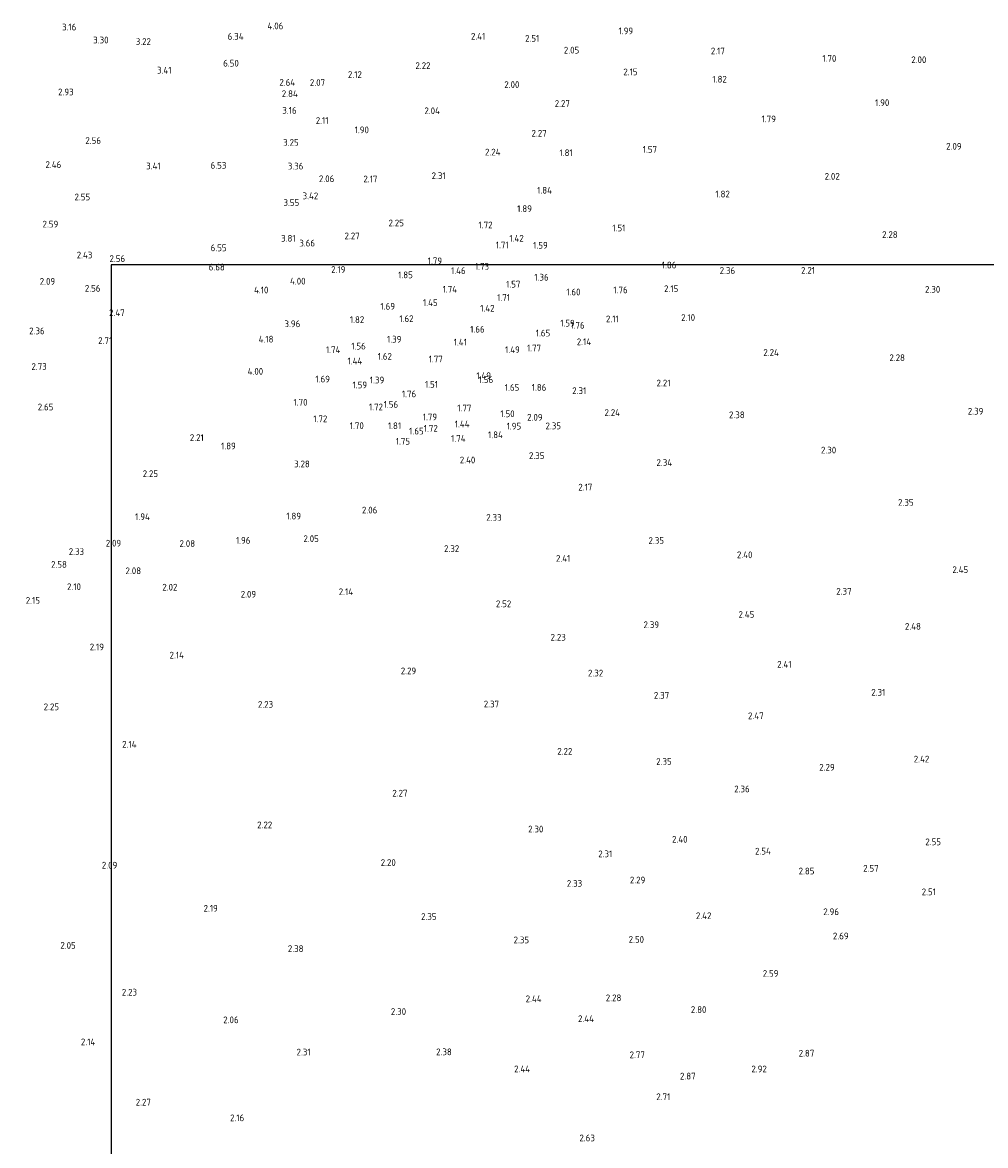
# Model space of a CAD drawing. Extents: x 142114 to 144568, y 416503 to 417776.
# Tile 12 of 33: x 142534 to 142791, y 417149 to 417449. Entities that reach past the tile are written whole.
import ezdxf
from ezdxf.enums import TextEntityAlignment as Align

# ---------------------------------------------------------------- set-up
doc = ezdxf.new("R2010")
doc.units = 0
doc.layers.add('B-ME-OG-HOOGTEPUNT-S', color=7, linetype='Continuous', lineweight=25)
doc.styles.add('NLCS-ISO-ANNOTATIVE-T18', font='NLCS-ISO.ttf', dxfattribs={"height": 1.8})

# ---------------------------------------------------------------- blocks, each defined once
blk = doc.blocks.new('SAL-HOOGTELABEL-SO')
at = {"color": 0, "linetype": 'ByBlock', "lineweight": -2, "style": 'NLCS-ISO-ANNOTATIVE-T18'}
blk.add_attdef('HOOGTE', text='', height=1.8, dxfattribs=at).set_placement((2.79, 0), align=Align.RIGHT)

msp = doc.modelspace()

# ---------------------------------------------------------------- linework, layer by layer
at = {"layer": 'Defpoints'}
msp.add_lwpolyline([(142557.58, 416662.34), (144285.74, 416662.34), (144285.74, 417384.1), (142557.58, 417384.1)], close=True, dxfattribs=at)

# ---------------------------------------------------------------- block references
at = {"layer": 'B-ME-OG-HOOGTEPUNT-S'}
for p, values in [((142545.53, 417446.6, 3.16), {'HOOGTE': '3.16'}), ((142600.77, 417446.9, 4.06), {'HOOGTE': '4.06'}), ((142694.16, 417445.58, 1.99), {'HOOGTE': '1.99'}), ((142554.12, 417443.14, 3.3), {'HOOGTE': '3.30'}), ((142565.43, 417442.73, 3.21), {'HOOGTE': '3.22'}), ((142590.16, 417444.11, 6.34), {'HOOGTE': '6.34'}), ((142654.69, 417444.15, 2.41), {'HOOGTE': '2.41'}), ((142669.11, 417443.59, 2.51), {'HOOGTE': '2.51'}), ((142679.76, 417440.44, 2.05), {'HOOGTE': '2.05'}), ((142718.64, 417440.22, 2.17), {'HOOGTE': '2.17'}), ((142588.89, 417436.96, 6.5), {'HOOGTE': '6.50'}), ((142748.4, 417438.24, 1.7), {'HOOGTE': '1.70'}), ((142772.43, 417437.88, 2), {'HOOGTE': '2.00'}), ((142570.92, 417435.09, 3.41), {'HOOGTE': '3.41'}), ((142621.73, 417433.93, 2.12), {'HOOGTE': '2.12'}), ((142640.05, 417436.3, 2.22), {'HOOGTE': '2.22'}), ((142695.32, 417434.64, 2.15), {'HOOGTE': '2.15'}), ((142603.92, 417431.84, 2.64), {'HOOGTE': '2.64'}), ((142611.92, 417431.8, 2.07), {'HOOGTE': '2.07'}), ((142663.79, 417431.25, 2), {'HOOGTE': '2.00'}), ((142719.15, 417432.69, 1.82), {'HOOGTE': '1.82'}), ((142544.8, 417429.28, 2.92), {'HOOGTE': '2.93'}), ((142604.63, 417428.81, 2.84), {'HOOGTE': '2.84'}), ((142677.27, 417426.2, 2.27), {'HOOGTE': '2.27'}), ((142762.54, 417426.42, 1.9), {'HOOGTE': '1.90'}), ((142604.31, 417424.36, 3.16), {'HOOGTE': '3.16'}), ((142612.82, 417421.66, 2.11), {'HOOGTE': '2.11'}), ((142642.57, 417424.26, 2.04), {'HOOGTE': '2.04'}), ((142732.27, 417422.1, 1.79), {'HOOGTE': '1.79'}), ((142623.62, 417419.17, 1.9), {'HOOGTE': '1.90'}), ((142552.09, 417416.32, 2.56), {'HOOGTE': '2.56'}), ((142604.87, 417415.81, 3.25), {'HOOGTE': '3.25'}), ((142671.08, 417418.26, 2.27), {'HOOGTE': '2.27'}), ((142658.75, 417413.24, 2.24), {'HOOGTE': '2.24'}), ((142678.02, 417413.06, 1.81), {'HOOGTE': '1.81'}), ((142700.53, 417413.96, 1.57), {'HOOGTE': '1.57'}), ((142781.83, 417414.78, 2.09), {'HOOGTE': '2.09'}), ((142541.49, 417409.91, 2.46), {'HOOGTE': '2.46'}), ((142568.03, 417409.55, 3.41), {'HOOGTE': '3.41'}), ((142585.56, 417409.71, 6.53), {'HOOGTE': '6.53'}), ((142606.14, 417409.49, 3.36), {'HOOGTE': '3.36'}), ((142644.1, 417406.93, 2.31), {'HOOGTE': '2.31'}), ((142749.3, 417406.77, 2.02), {'HOOGTE': '2.02'}), ((142614.37, 417406.12, 2.06), {'HOOGTE': '2.06'}), ((142625.89, 417406.07, 2.17), {'HOOGTE': '2.17'}), ((142549.21, 417401.26, 2.55), {'HOOGTE': '2.55'}), ((142610.09, 417401.56, 3.42), {'HOOGTE': '3.42'}), ((142672.49, 417403.06, 1.84), {'HOOGTE': '1.84'}), ((142719.96, 417402.04, 1.82), {'HOOGTE': '1.82'}), ((142605.01, 417399.78, 3.55), {'HOOGTE': '3.55'}), ((142667.13, 417398.14, 1.89), {'HOOGTE': '1.89'}), ((142540.69, 417394.02, 2.59), {'HOOGTE': '2.59'}), ((142632.95, 417394.32, 2.25), {'HOOGTE': '2.25'}), ((142656.62, 417393.79, 1.72), {'HOOGTE': '1.72'}), ((142692.08, 417392.99, 1.51), {'HOOGTE': '1.51'}), ((142604.04, 417390.24, 3.81), {'HOOGTE': '3.81'}), ((142609.24, 417388.95, 3.66), {'HOOGTE': '3.66'}), ((142621.17, 417390.88, 2.27), {'HOOGTE': '2.27'}), ((142664.94, 417390.23, 1.42), {'HOOGTE': '1.42'}), ((142764.76, 417391.23, 2.28), {'HOOGTE': '2.28'}), ((142549.79, 417385.76, 2.42), {'HOOGTE': '2.43'}), ((142585.62, 417387.69, 6.55), {'HOOGTE': '6.55'}), ((142660.91, 417388.47, 1.71), {'HOOGTE': '1.71'}), ((142671.35, 417388.38, 1.59), {'HOOGTE': '1.59'}), ((142558.54, 417384.82, 2.56), {'HOOGTE': '2.56'}), ((142585.16, 417382.55, 6.67), {'HOOGTE': '6.68'}), ((142643.15, 417384.22, 1.79), {'HOOGTE': '1.79'}), ((142655.7, 417382.72, 1.73), {'HOOGTE': '1.73'}), ((142705.71, 417383.1, 1.86), {'HOOGTE': '1.86'}), ((142617.35, 417381.91, 2.19), {'HOOGTE': '2.19'}), ((142635.34, 417380.48, 1.85), {'HOOGTE': '1.85'}), ((142649.44, 417381.61, 1.46), {'HOOGTE': '1.46'}), ((142671.6, 417379.85, 1.36), {'HOOGTE': '1.36'}), ((142721.38, 417381.64, 2.36), {'HOOGTE': '2.36'}), ((142742.69, 417381.67, 2.21), {'HOOGTE': '2.21'}), ((142539.87, 417378.73, 2.09), {'HOOGTE': '2.09'}), ((142551.96, 417376.89, 2.56), {'HOOGTE': '2.56'}), ((142606.71, 417378.8, 4), {'HOOGTE': '4.00'}), ((142647.15, 417376.65, 1.74), {'HOOGTE': '1.74'}), ((142664.06, 417377.99, 1.57), {'HOOGTE': '1.57'}), ((142706.19, 417376.78, 2.15), {'HOOGTE': '2.15'}), ((142776.13, 417376.6, 2.3), {'HOOGTE': '2.30'}), ((142596.78, 417376.44, 4.1), {'HOOGTE': '4.10'}), ((142661.28, 417374.44, 1.71), {'HOOGTE': '1.71'}), ((142680.1, 417375.91, 1.6), {'HOOGTE': '1.60'}), ((142692.69, 417376.47, 1.76), {'HOOGTE': '1.76'}), ((142630.58, 417372.09, 1.69), {'HOOGTE': '1.69'}), ((142641.95, 417373.07, 1.45), {'HOOGTE': '1.45'}), ((142657.16, 417371.56, 1.42), {'HOOGTE': '1.42'}), ((142558.42, 417370.39, 2.47), {'HOOGTE': '2.47'}), ((142622.38, 417368.53, 1.82), {'HOOGTE': '1.82'}), ((142635.53, 417368.79, 1.62), {'HOOGTE': '1.62'}), ((142678.58, 417367.59, 1.59), {'HOOGTE': '1.59'}), ((142690.3, 417368.73, 2.11), {'HOOGTE': '2.11'}), ((142710.69, 417369.1, 2.1), {'HOOGTE': '2.10'}), ((142537.05, 417365.53, 2.36), {'HOOGTE': '2.36'}), ((142605.29, 417367.42, 3.96), {'HOOGTE': '3.96'}), ((142654.51, 417365.98, 1.66), {'HOOGTE': '1.66'}), ((142672.01, 417364.94, 1.65), {'HOOGTE': '1.65'}), ((142681.19, 417367.04, 1.76), {'HOOGTE': '1.76'}), ((142555.08, 417362.95, 2.71), {'HOOGTE': '2.71'}), ((142598.15, 417363.32, 4.17), {'HOOGTE': '4.18'}), ((142632.3, 417363.31, 1.39), {'HOOGTE': '1.39'}), ((142649.76, 417362.52, 1.41), {'HOOGTE': '1.41'}), ((142682.94, 417362.62, 2.14), {'HOOGTE': '2.14'}), ((142616, 417360.51, 1.74), {'HOOGTE': '1.74'}), ((142622.78, 417361.46, 1.56), {'HOOGTE': '1.56'}), ((142629.75, 417358.73, 1.62), {'HOOGTE': '1.62'}), ((142663.91, 417360.51, 1.49), {'HOOGTE': '1.49'}), ((142669.57, 417360.96, 1.77), {'HOOGTE': '1.77'}), ((142733.05, 417359.76, 2.24), {'HOOGTE': '2.24'}), ((142537.62, 417356.03, 2.73), {'HOOGTE': '2.73'}), ((142621.86, 417357.49, 1.44), {'HOOGTE': '1.44'}), ((142643.34, 417358.02, 1.77), {'HOOGTE': '1.77'}), ((142766.7, 417358.37, 2.28), {'HOOGTE': '2.28'}), ((142595.39, 417354.73, 4), {'HOOGTE': '4.00'}), ((142613.21, 417352.67, 1.69), {'HOOGTE': '1.69'}), ((142656.2, 417353.56, 1.49), {'HOOGTE': '1.49'}), ((142623.13, 417351.11, 1.59), {'HOOGTE': '1.59'}), ((142627.71, 417352.41, 1.39), {'HOOGTE': '1.39'}), ((142642.06, 417351.28, 1.51), {'HOOGTE': '1.51'}), ((142656.79, 417352.51, 1.56), {'HOOGTE': '1.56'}), ((142663.75, 417350.43, 1.65), {'HOOGTE': '1.65'}), ((142670.98, 417350.46, 1.86), {'HOOGTE': '1.86'}), ((142704.11, 417351.61, 2.21), {'HOOGTE': '2.21'}), ((142636.23, 417348.72, 1.76), {'HOOGTE': '1.76'}), ((142681.64, 417349.58, 2.31), {'HOOGTE': '2.31'}), ((142539.38, 417345.22, 2.65), {'HOOGTE': '2.65'}), ((142607.23, 417346.5, 1.7), {'HOOGTE': '1.70'}), ((142627.37, 417345.24, 1.72), {'HOOGTE': '1.72'}), ((142631.41, 417345.91, 1.56), {'HOOGTE': '1.56'}), ((142650.98, 417344.96, 1.77), {'HOOGTE': '1.77'}), ((142690.65, 417343.75, 2.24), {'HOOGTE': '2.24'}), ((142787.63, 417344.1, 2.39), {'HOOGTE': '2.39'}), ((142612.52, 417342.06, 1.72), {'HOOGTE': '1.72'}), ((142641.82, 417342.58, 1.79), {'HOOGTE': '1.79'}), ((142650.48, 417340.69, 1.44), {'HOOGTE': '1.44'}), ((142662.51, 417343.41, 1.5), {'HOOGTE': '1.50'}), ((142669.98, 417342.48, 2.09), {'HOOGTE': '2.09'}), ((142723.92, 417343.13, 2.38), {'HOOGTE': '2.38'}), ((142622.26, 417340.22, 1.7), {'HOOGTE': '1.70'}), ((142632.21, 417340.21, 1.81), {'HOOGTE': '1.81'}), ((142638.22, 417338.79, 1.65), {'HOOGTE': '1.65'}), ((142642, 417339.51, 1.72), {'HOOGTE': '1.72'}), ((142659.37, 417337.8, 1.84), {'HOOGTE': '1.84'}), ((142664.26, 417340.11, 1.95), {'HOOGTE': '1.95'}), ((142674.9, 417340.19, 2.35), {'HOOGTE': '2.35'}), ((142579.53, 417337.05, 2.21), {'HOOGTE': '2.21'}), ((142588.08, 417334.82, 1.89), {'HOOGTE': '1.89'}), ((142634.61, 417336.09, 1.75), {'HOOGTE': '1.75'}), ((142649.43, 417336.83, 1.74), {'HOOGTE': '1.74'}), ((142670.48, 417332.26, 2.35), {'HOOGTE': '2.35'}), ((142748.36, 417333.72, 2.3), {'HOOGTE': '2.30'}), ((142607.85, 417330.04, 3.28), {'HOOGTE': '3.28'}), ((142652.02, 417331.08, 2.4), {'HOOGTE': '2.40'}), ((142704.56, 417330.41, 2.34), {'HOOGTE': '2.34'}), ((142567.33, 417327.43, 2.25), {'HOOGTE': '2.25'}), ((142683.25, 417323.84, 2.17), {'HOOGTE': '2.17'}), ((142769.01, 417319.76, 2.35), {'HOOGTE': '2.35'}), ((142625.86, 417317.72, 2.06), {'HOOGTE': '2.06'}), ((142565.14, 417315.94, 1.94), {'HOOGTE': '1.94'}), ((142605.49, 417316.11, 1.89), {'HOOGTE': '1.89'}), ((142659.04, 417315.75, 2.33), {'HOOGTE': '2.33'}), ((142557.49, 417308.89, 2.09), {'HOOGTE': '2.09'}), ((142577.21, 417308.79, 2.08), {'HOOGTE': '2.08'}), ((142592, 417309.63, 1.96), {'HOOGTE': '1.96'}), ((142610.24, 417310.08, 2.05), {'HOOGTE': '2.05'}), ((142702.39, 417309.61, 2.35), {'HOOGTE': '2.35'}), ((142547.58, 417306.65, 2.33), {'HOOGTE': '2.33'}), ((142647.73, 417307.44, 2.32), {'HOOGTE': '2.32'}), ((142677.39, 417304.82, 2.41), {'HOOGTE': '2.41'}), ((142726, 417305.78, 2.4), {'HOOGTE': '2.40'}), ((142543, 417303.21, 2.58), {'HOOGTE': '2.58'}), ((142783.58, 417301.82, 2.45), {'HOOGTE': '2.45'}), ((142562.8, 417301.52, 2.08), {'HOOGTE': '2.08'}), ((142546.75, 417297.26, 2.1), {'HOOGTE': '2.10'}), ((142572.49, 417297.14, 2.02), {'HOOGTE': '2.02'}), ((142619.4, 417295.92, 2.14), {'HOOGTE': '2.14'}), ((142752.47, 417296.06, 2.37), {'HOOGTE': '2.37'}), ((142535.81, 417293.61, 2.15), {'HOOGTE': '2.15'}), ((142593.51, 417295.27, 2.09), {'HOOGTE': '2.09'}), ((142661.62, 417292.71, 2.52), {'HOOGTE': '2.52'}), ((142726.49, 417289.88, 2.45), {'HOOGTE': '2.45'}), ((142701.07, 417287.12, 2.39), {'HOOGTE': '2.39'}), ((142770.97, 417286.7, 2.48), {'HOOGTE': '2.48'}), ((142676.18, 417283.79, 2.23), {'HOOGTE': '2.23'}), ((142552.89, 417281.2, 2.19), {'HOOGTE': '2.19'}), ((142574.23, 417279.01, 2.14), {'HOOGTE': '2.14'}), ((142636.24, 417274.81, 2.29), {'HOOGTE': '2.29'}), ((142736.43, 417276.56, 2.41), {'HOOGTE': '2.41'}), ((142686.16, 417274.22, 2.31), {'HOOGTE': '2.32'}), ((142761.47, 417269.08, 2.31), {'HOOGTE': '2.31'}), ((142598.05, 417265.86, 2.23), {'HOOGTE': '2.23'}), ((142658.36, 417265.97, 2.37), {'HOOGTE': '2.37'}), ((142703.77, 417268.28, 2.37), {'HOOGTE': '2.37'}), ((142540.9, 417265.22, 2.25), {'HOOGTE': '2.25'}), ((142728.99, 417262.82, 2.47), {'HOOGTE': '2.47'}), ((142561.58, 417255.23, 2.14), {'HOOGTE': '2.14'}), ((142677.93, 417253.34, 2.22), {'HOOGTE': '2.22'}), ((142773.2, 417251.27, 2.42), {'HOOGTE': '2.42'}), ((142704.45, 417250.64, 2.35), {'HOOGTE': '2.35'}), ((142747.95, 417249.1, 2.29), {'HOOGTE': '2.29'}), ((142633.92, 417242.18, 2.27), {'HOOGTE': '2.27'}), ((142725.27, 417243.31, 2.36), {'HOOGTE': '2.36'}), ((142597.81, 417233.7, 2.22), {'HOOGTE': '2.22'}), ((142670.19, 417232.6, 2.3), {'HOOGTE': '2.30'}), ((142708.68, 417229.88, 2.4), {'HOOGTE': '2.40'}), ((142776.32, 417229.2, 2.55), {'HOOGTE': '2.55'}), ((142688.59, 417225.99, 2.31), {'HOOGTE': '2.31'}), ((142730.91, 417226.71, 2.54), {'HOOGTE': '2.54'}), ((142556.44, 417222.97, 2.09), {'HOOGTE': '2.09'}), ((142630.79, 417223.66, 2.2), {'HOOGTE': '2.20'}), ((142742.55, 417221.4, 2.85), {'HOOGTE': '2.85'}), ((142759.69, 417222.13, 2.57), {'HOOGTE': '2.57'}), ((142680.54, 417218.1, 2.33), {'HOOGTE': '2.33'}), ((142697.39, 417219, 2.29), {'HOOGTE': '2.29'}), ((142774.97, 417215.85, 2.5), {'HOOGTE': '2.51'}), ((142583.29, 417211.45, 2.19), {'HOOGTE': '2.19'}), ((142641.67, 417209.27, 2.35), {'HOOGTE': '2.35'}), ((142715.05, 417209.47, 2.42), {'HOOGTE': '2.42'}), ((142749.1, 417210.54, 2.96), {'HOOGTE': '2.96'}), ((142666.38, 417203.03, 2.35), {'HOOGTE': '2.35'}), ((142697.05, 417203.16, 2.5), {'HOOGTE': '2.50'}), ((142751.67, 417204.08, 2.69), {'HOOGTE': '2.69'}), ((142545.35, 417201.57, 2.05), {'HOOGTE': '2.05'}), ((142606.16, 417200.69, 2.38), {'HOOGTE': '2.38'}), ((142732.95, 417194.08, 2.59), {'HOOGTE': '2.59'}), ((142561.73, 417189.08, 2.23), {'HOOGTE': '2.23'}), ((142669.72, 417187.31, 2.44), {'HOOGTE': '2.44'}), ((142691, 417187.57, 2.28), {'HOOGTE': '2.28'}), ((142633.55, 417183.92, 2.3), {'HOOGTE': '2.30'}), ((142683.69, 417182, 2.44), {'HOOGTE': '2.44'}), ((142713.71, 417184.43, 2.8), {'HOOGTE': '2.80'}), ((142588.83, 417181.7, 2.06), {'HOOGTE': '2.06'}), ((142550.57, 417175.82, 2.14), {'HOOGTE': '2.14'}), ((142608.05, 417173.09, 2.31), {'HOOGTE': '2.31'}), ((142645.74, 417173.16, 2.38), {'HOOGTE': '2.38'}), ((142742.52, 417172.8, 2.87), {'HOOGTE': '2.87'}), ((142697.29, 417172.37, 2.77), {'HOOGTE': '2.77'}), ((142666.64, 417168.59, 2.44), {'HOOGTE': '2.44'}), ((142729.84, 417168.59, 2.92), {'HOOGTE': '2.92'}), ((142710.83, 417166.68, 2.87), {'HOOGTE': '2.87'}), ((142704.07, 417161.17, 2.71), {'HOOGTE': '2.71'}), ((142565.42, 417159.73, 2.27), {'HOOGTE': '2.27'}), ((142590.33, 417155.55, 2.16), {'HOOGTE': '2.16'}), ((142683.94, 417150.19, 2.63), {'HOOGTE': '2.63'})]:
    msp.add_blockref('SAL-HOOGTELABEL-SO', p, dxfattribs=at).add_auto_attribs(values)

doc.saveas('drawing.dxf')
